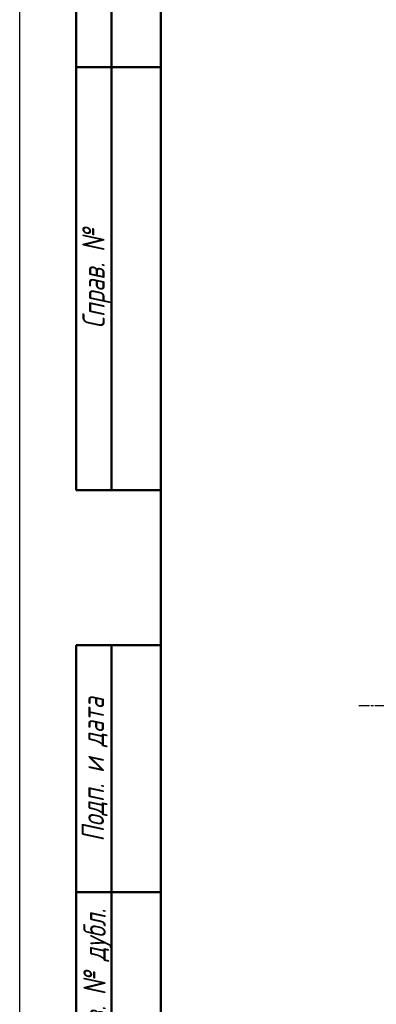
# Model space of a CAD drawing. Header units: millimetres. Extents: x 0 to 785, y -69 to 420.
# Tile 2 of 16: x 0 to 51, y 99 to 239. Entities that reach past the tile are written whole.
import ezdxf
from ezdxf.enums import TextEntityAlignment as Align

# ---------------------------------------------------------------- set-up
doc = ezdxf.new("R2010")
doc.units = ezdxf.units.MM
doc.linetypes.add('CHAIN', pattern=[0.7087, 0.4724, -0.0591, 0.1181, -0.0591])
for name, color, linetype, lineweight in [('Кромка (ГОСТ)', 7, 'Continuous', 50), ('Обозначение (ГОСТ)', 7, 'Continuous', 25), ('Осевая линия (ГОСТ)', 7, 'Continuous', 25), ('Эскизная геометрия (ГОСТ)', 7, 'Continuous', 50)]:
    doc.layers.add(name, color=color, linetype=linetype, lineweight=lineweight)
doc.styles.get("Standard").update_dxf_attribs({"font": 'GOST Common Italic.ttf'})
doc.styles.add('Альтернативный текст (ГОСТ)', font='txt', dxfattribs={"width": 0.8})

# ---------------------------------------------------------------- blocks, each defined once
blk = doc.blocks.new('ГОСТ - Доп. графы 1')
at = {"layer": 'Эскизная геометрия (ГОСТ)'}
for p, q in [((-12, 0), (-12, 145)), ((-12, 145), (0, 145)), ((-7, 145), (-7, 0)), ((-12, 110), (-7, 110)), ((-7, 110), (0, 110))]:
    blk.add_line(p, q, dxfattribs=at)
at = {"layer": 'Обозначение (ГОСТ)', "char_height": 3.17, "attachment_point": 5, "rotation": 90, "style": 'Альтернативный текст (ГОСТ)'}
for s, insert, width in [('\\fGOST Common|b0|i1;\\H3.1700;Подп. и дата', (-9.37, 127.41), 34.7679), ('\\fGOST Common|b0|i1;\\H3.1700;Инв. № дубл.', (-8.95, 97.55), 24.8438)]:
    blk.add_mtext(s, dxfattribs=dict(at, insert=insert, width=width))
at = {"layer": 'Обозначение (ГОСТ)', "lineweight": 30, "width": 0.8, "flags": 17}
for tag, p in [('Подп._и_дата_2', (-3.53, 127.51)), ('Инв._номер_дубликата', (-3.41, 97.47)), ('Взамен_инв._номера', (-3.46, 72.53)), ('Подп._и_дата_1', (-3.42, 42.35)), ('ИНВЕНТАРНЫЙ_НОМЕР', (-3.33, 12.68))]:
    blk.add_attdef(tag, text='', height=3.17, rotation=90, dxfattribs=at).set_placement(p, align=Align.MIDDLE_CENTER)
blk = doc.blocks.new('ГОСТ - Доп. графы 2')
at = {"layer": 'Эскизная геометрия (ГОСТ)'}
for p, q in [((-12, 0), (-12, 120)), ((-12, 120), (0, 120)), ((-7, 0), (-7, 120)), ((-12, 60), (0, 60)), ((0, 0), (-12, 0))]:
    blk.add_line(p, q, dxfattribs=at)
at = {"layer": 'Обозначение (ГОСТ)', "char_height": 3.17, "attachment_point": 5, "rotation": 90, "style": 'Альтернативный текст (ГОСТ)'}
for s, insert, width in [('\\fGOST Common|b0|i1;\\H3.1700;Перв. примен.', (-9.19, 90.05), 60.0143), ('\\fGOST Common|b0|i1;\\H3.1700;Справ. №', (-9.1, 30), 59.9357)]:
    blk.add_mtext(s, dxfattribs=dict(at, insert=insert, width=width))
at = {"layer": 'Обозначение (ГОСТ)', "lineweight": 30, "width": 0.8, "flags": 17}
for tag, p in [('Первичная_применяемость', (-3.65, 90.03)), ('Справочный_номер', (-3.55, 30.02))]:
    blk.add_attdef(tag, text='', height=3.17, rotation=90, dxfattribs=at).set_placement(p, align=Align.MIDDLE_CENTER)
blk = doc.blocks.new('Рамки ГОСТ_ граница 420x297')
at = {"layer": 'Кромка (ГОСТ)', "lineweight": 25}
blk.add_line((0, 0), (0, 420), dxfattribs=at)
at = {"layer": 'Кромка (ГОСТ)'}
blk.add_line((20, 415), (20, 5), dxfattribs=at)

msp = doc.modelspace()

# ---------------------------------------------------------------- linework, layer by layer
at = {"layer": 'Осевая линия (ГОСТ)', "linetype": 'CHAIN', "ltscale": 3.213489}
msp.add_line((48.088, 141.444), (53.873, 141.444), dxfattribs=at)

# ---------------------------------------------------------------- block references
for name, p in [('Рамки ГОСТ_ граница 420x297', (0, 0)), ('ГОСТ - Доп. графы 2', (20, 172)), ('ГОСТ - Доп. графы 1', (20, 5))]:
    msp.add_blockref(name, p)

doc.saveas('drawing.dxf')
